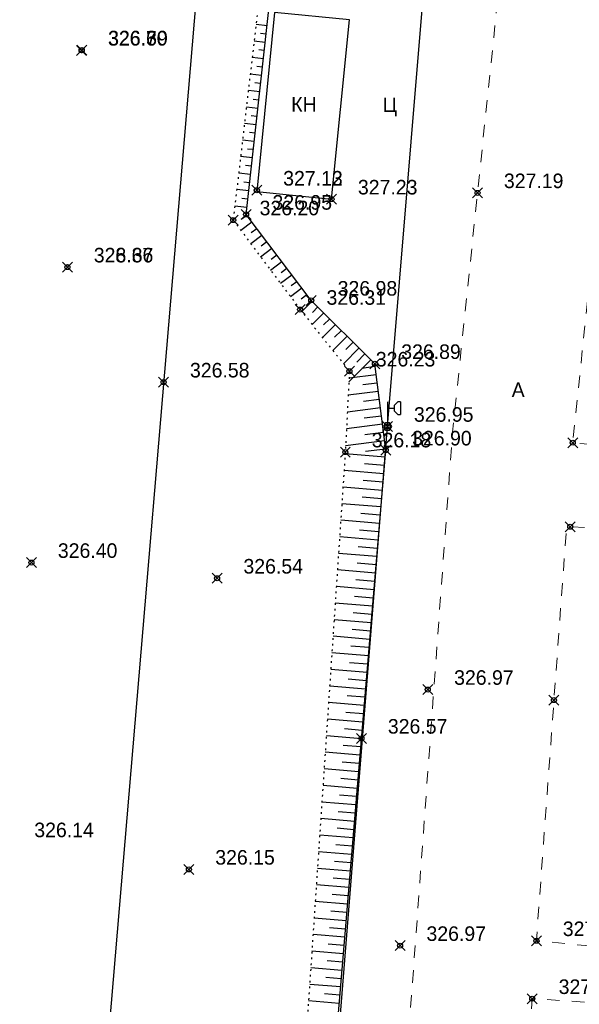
# Model space of a CAD drawing. Header units: metres. Extents: x 703769 to 722343, y 4313031 to 4317457.
# Tile 225 of 256: x 708184 to 708218, y 4314853 to 4314912. Entities that reach past the tile are written whole.
import ezdxf

# ---------------------------------------------------------------- set-up
doc = ezdxf.new("R2010")
doc.units = ezdxf.units.M
doc.header["$LTSCALE"] = 0.5
doc.header["$PDMODE"] = 35
doc.header["$PDSIZE"] = 0.3
for name, pattern in [('Auto_Street_NotBorder_Line_m1', [3, 1.5, -1.5]), ('ДОРОГИ_СТРОЯЩ', [9, 8, -1]), ('Контура низ откосов  Штриховая 0.1-0.5 - - - - - - -', [0.6, 0.1, -0.5])]:
    doc.linetypes.add(name, pattern=pattern)
for name, color, linetype in [('(004) Точки рельефа', 7, 'Continuous'), ('(007) Здания', 7, 'Continuous'), ('(016) Кабель', 1, 'Continuous'), ('(019) Связь', 3, 'ИК_КАБ_СВЯЗИ'), ('(022) Возд. Линии', 7, 'Continuous'), ('(025) Дорога', 7, 'Continuous'), ('(035) Откосы', 7, 'Continuous')]:
    doc.layers.add(name, color=color, linetype=linetype)
doc.layers.add('AUTO#_ROADS_EXIST_L', color=7, linetype='Continuous', lineweight=15, true_color=0x000000)
doc.styles.add('BM-431', font='txt')
doc.styles.add('D-431', font='txt')
doc.styles.add('P-131', font='txt')
doc.styles.add('S', font='txtwr', dxfattribs={"oblique": 15})
doc.styles.get("Standard").update_dxf_attribs({"font": 'times.ttf'})
doc.linetypes.add('ИК_КАБ_СВЯЗИ', pattern='A,4,["o",Standard,S=0.5,R=0,X=0,Y=-0.125],4,-2', length=10)
doc.linetypes.add('ИК_Э_КАБ_НН', pattern='A,8,-2,["<",Standard,S=1,R=0,X=0,Y=-0.5],8,[">",Standard,S=1,R=0,X=-0.5,Y=-0.5],-2', length=20)

# ---------------------------------------------------------------- blocks, each defined once
blk = doc.blocks.new('U1111')
for p, q in [((0.1, 0.45), (0.1, 2.95)), ((1.28934, 2.95), (0.85, 2.51066)), ((0.85, 2.51066), (0.85, 1.88934)), ((1.6, 2.95), (1.28934, 2.95)), ((1.6, 2.95), (1.6, 1.45)), ((0.1, 2.2), (0.85, 2.2)), ((0.85, 1.88934), (1.28934, 1.45)), ((1.28934, 1.45), (1.6, 1.45)), ((0, 0.05), (0.1, 0.05)), ((0, -0.05), (0, 0.05)), ((0.1, 0.05), (0.1, -0.05)), ((0.1, -0.05), (0, -0.05))]:
    blk.add_line(p, q)
blk.add_lwpolyline([(0.55, 0), (0.3, 0.433013), (-0.2, 0.433013), (-0.45, 0), (-0.2, -0.433013), (0.3, -0.433013)], close=True)
at = {"color": 4, "style": 'S', "oblique": 15}
blk.add_attdef('Z', (1.142936, -1.391276), '', height=2, dxfattribs=at)

msp = doc.modelspace()

# ---------------------------------------------------------------- linework, layer by layer
at = {"layer": '(007) Здания', "elevation": 326.768}
msp.add_lwpolyline([(708199.657, 4314912.463), (708198.584, 4314901.687), (708203.083, 4314901.239), (708204.156, 4314912.015)], close=True, dxfattribs=at)
at = {"layer": '(016) Кабель', "linetype": 'ИК_Э_КАБ_НН', "elevation": 325.652, "flags": 128}
msp.add_lwpolyline([(708148.162, 4314184.928), (708151.497, 4314225.638), (708155.946, 4314277.346), (708160.092, 4314325.308), (708165.82, 4314399.254), (708169.045, 4314439.184), (708172.399, 4314480.837), (708175.762, 4314521.367), (708178.982, 4314558.811), (708182.201, 4314596.426), (708185.813, 4314637.091), (708189.128, 4314677.545), (708192.281, 4314716.43), (708195.859, 4314758.023), (708198.741, 4314794.021), (708202.87, 4314842.96), (708206.45, 4314887.572), (708209.623, 4314925.94), (708213.998, 4314964.466), (708217.888, 4315003.776), (708222.285, 4315053.198), (708227.646, 4315118.21), (708230.7, 4315153.26), (708233.599, 4315183.887), (708236.608, 4315219.867), (708239.917, 4315258.483), (708242.964, 4315292.096), (708245.88, 4315324.716), (708249.037, 4315363.449), (708251.639, 4315395.315), (708254.553, 4315428.663), (708258.525, 4315473.098), (708262.105, 4315516.97), (708265.007, 4315550.248), (708267.691, 4315583.251), (708270.438, 4315616.597), (708274.286, 4315657.842), (708277.622, 4315697.97), (708280.245, 4315726.073), (708282.134, 4315747.294), (708285.192, 4315782.765), (708287.519, 4315812.482), (708289.716, 4315837.095), (708292.577, 4315870.499), (708295.609, 4315906.644), (708298.169, 4315937.003), (708301.105, 4315969.327), (708303.908, 4316001.447), (708306.247, 4316027.782), (708309.271, 4316062.456), (708312.329, 4316097.927), (708314.656, 4316127.644), (708316.853, 4316152.257), (708319.714, 4316185.661), (708322.746, 4316221.806), (708325.306, 4316252.165), (708328.242, 4316284.489), (708331.045, 4316316.609), (708331.607, 4316322.941)], dxfattribs=at)
at = {"layer": '(019) Связь', "elevation": 324.516, "flags": 128}
msp.add_lwpolyline([(708317.145, 4316324.221), (708301.016, 4316142.912), (708256.741, 4315645.198), (708241.57, 4315465.518), (708189.214, 4314845.558), (708166.334, 4314514.295), (708160.318, 4314448.76), (708146.619, 4314291.453), (708137.034, 4314165.721), (708137.034, 4314165.721), (708137.034, 4314165.721), (708136.895, 4314100.448), (708136.888, 4314097.122)], dxfattribs=at)
at = {"layer": '(035) Откосы'}
for p, q in [((708198.544, 4314911.746, 325.699), (708199.204, 4314911.673, 325.699)), ((708198.818, 4314911.214, 325.699), (708199.15, 4314911.177, 325.699)), ((708198.429, 4314910.755, 325.699), (708199.095, 4314910.681, 325.699)), ((708198.705, 4314910.222, 325.699), (708199.04, 4314910.185, 325.699)), ((708198.313, 4314909.763, 325.699), (708198.985, 4314909.689, 325.699)), ((708198.198, 4314908.771, 325.699), (708198.875, 4314908.696, 325.699)), ((708198.593, 4314909.23, 325.699), (708198.93, 4314909.193, 325.699)), ((708198.48, 4314908.238, 325.699), (708198.82, 4314908.2, 325.699)), ((708198.082, 4314907.78, 325.699), (708198.765, 4314907.704, 325.699)), ((708198.367, 4314907.246, 325.699), (708198.71, 4314907.208, 325.699)), ((708197.966, 4314906.788, 325.699), (708198.655, 4314906.712, 325.699)), ((708197.851, 4314905.797, 325.699), (708198.546, 4314905.72, 325.699)), ((708198.255, 4314906.254, 325.699), (708198.601, 4314906.216, 325.699)), ((708198.142, 4314905.262, 325.699), (708198.491, 4314905.224, 325.699)), ((708197.735, 4314904.805, 325.699), (708198.436, 4314904.727, 325.699)), ((708198.029, 4314904.27, 325.699), (708198.381, 4314904.231, 325.699)), ((708197.62, 4314903.813, 325.699), (708198.326, 4314903.735, 325.699)), ((708197.504, 4314902.822, 325.699), (708198.216, 4314902.743, 325.699)), ((708197.917, 4314903.278, 325.699), (708198.271, 4314903.239, 325.699)), ((708197.804, 4314902.286, 325.699), (708198.161, 4314902.247, 325.699)), ((708197.389, 4314901.83, 325.699), (708198.107, 4314901.751, 325.699)), ((708197.691, 4314901.294, 325.699), (708198.052, 4314901.254, 325.699)), ((708197.273, 4314900.838, 325.699), (708197.997, 4314900.758, 325.699)), ((708197.625, 4314899.376, 325.699), (708198.284, 4314899.876, 325.699)), ((708197.654, 4314900.024, 325.699), (708197.982, 4314900.273, 325.699)), ((708198.254, 4314899.227, 325.699), (708198.585, 4314899.478, 325.699)), ((708198.223, 4314898.576, 325.699), (708198.887, 4314899.08, 325.699)), ((708198.855, 4314898.43, 325.699), (708199.189, 4314898.683, 325.699)), ((708198.82, 4314897.777, 325.699), (708199.49, 4314898.285, 325.699)), ((708199.456, 4314897.632, 325.699), (708199.792, 4314897.887, 325.699)), ((708199.418, 4314896.977, 325.699), (708200.094, 4314897.489, 325.699)), ((708200.056, 4314896.835, 325.699), (708200.395, 4314897.092, 325.699)), ((708200.016, 4314896.178, 325.699), (708200.697, 4314896.694, 325.699)), ((708200.614, 4314895.378, 325.699), (708201.3, 4314895.899, 325.699)), ((708200.657, 4314896.037, 325.699), (708200.999, 4314896.296, 325.699)), ((708201.257, 4314895.24, 325.699), (708201.602, 4314895.501, 325.699)), ((708201.288, 4314894.485, 325.699), (708201.91, 4314895.109, 325.699)), ((708201.933, 4314894.425, 325.699), (708202.264, 4314894.757, 325.699)), ((708201.915, 4314893.7, 325.699), (708202.617, 4314894.404, 325.699)), ((708202.6, 4314893.68, 325.699), (708202.971, 4314894.052, 325.699)), ((708202.543, 4314892.915, 325.699), (708203.325, 4314893.7, 325.699)), ((708203.267, 4314892.935, 325.699), (708203.678, 4314893.348, 325.699)), ((708203.17, 4314892.13, 325.699), (708204.032, 4314892.995, 325.699)), ((708203.797, 4314891.345, 325.699), (708204.739, 4314892.291, 325.699)), ((708203.934, 4314892.19, 325.699), (708204.386, 4314892.643, 325.699)), ((708204.126, 4314890.261, 325.699), (708205.447, 4314891.586, 325.699)), ((708204.602, 4314891.446, 325.699), (708205.093, 4314891.939, 325.699)), ((708204.896, 4314891.086, 325.699), (708205.707, 4314891.188, 325.699)), ((708204.137, 4314890.488, 325.699), (708205.769, 4314890.693, 325.699)), ((708204.972, 4314890.09, 325.699), (708205.832, 4314890.198, 325.699)), ((708204.086, 4314889.475, 325.699), (708205.894, 4314889.703, 325.699)), ((708205.008, 4314889.088, 325.699), (708205.956, 4314889.207, 325.699)), ((708204.035, 4314888.463, 325.699), (708206.018, 4314888.712, 325.699)), ((708205.045, 4314888.087, 325.699), (708206.081, 4314888.217, 325.699)), ((708203.984, 4314887.45, 325.699), (708206.143, 4314887.722, 325.699)), ((708205.082, 4314887.085, 325.699), (708206.205, 4314887.226, 325.699)), ((708203.932, 4314886.437, 325.699), (708206.268, 4314886.731, 325.699)), ((708203.906, 4314885.941, 325.699), (708206.307, 4314885.739, 325.699)), ((708205.118, 4314886.083, 325.699), (708206.33, 4314886.236, 325.699)), ((708205.069, 4314885.342, 325.699), (708206.265, 4314885.241, 325.699)), ((708203.839, 4314884.945, 325.699), (708206.223, 4314884.744, 325.699)), ((708203.772, 4314883.948, 325.699), (708206.139, 4314883.749, 325.699)), ((708204.993, 4314884.347, 325.699), (708206.181, 4314884.247, 325.699)), ((708204.918, 4314883.351, 325.699), (708206.097, 4314883.252, 325.699)), ((708203.705, 4314882.952, 325.699), (708206.055, 4314882.754, 325.699)), ((708204.843, 4314882.356, 325.699), (708206.014, 4314882.257, 325.699)), ((708203.639, 4314881.956, 325.699), (708205.972, 4314881.76, 325.699)), ((708203.572, 4314880.96, 325.699), (708205.888, 4314880.765, 325.699)), ((708204.768, 4314881.36, 325.699), (708205.93, 4314881.262, 325.699)), ((708204.692, 4314880.365, 325.699), (708205.846, 4314880.267, 325.699)), ((708203.505, 4314879.964, 325.699), (708205.804, 4314879.77, 325.699)), ((708204.617, 4314879.369, 325.699), (708205.762, 4314879.273, 325.699)), ((708203.438, 4314878.967, 325.699), (708205.72, 4314878.775, 325.699)), ((708203.372, 4314877.971, 325.699), (708205.637, 4314877.78, 325.699)), ((708204.542, 4314878.374, 325.699), (708205.679, 4314878.278, 325.699)), ((708204.467, 4314877.378, 325.699), (708205.595, 4314877.283, 325.699)), ((708203.305, 4314876.975, 325.699), (708205.553, 4314876.786, 325.699)), ((708204.391, 4314876.383, 325.699), (708205.511, 4314876.288, 325.699)), ((708203.238, 4314875.979, 325.699), (708205.469, 4314875.791, 325.699)), ((708204.316, 4314875.387, 325.699), (708205.427, 4314875.293, 325.699)), ((708203.171, 4314874.982, 325.699), (708205.386, 4314874.796, 325.699)), ((708203.104, 4314873.986, 325.699), (708205.302, 4314873.801, 325.699)), ((708204.241, 4314874.391, 325.699), (708205.344, 4314874.299, 325.699)), ((708204.166, 4314873.396, 325.699), (708205.26, 4314873.304, 325.699)), ((708203.038, 4314872.99, 325.699), (708205.218, 4314872.806, 325.699)), ((708204.09, 4314872.4, 325.699), (708205.176, 4314872.309, 325.699)), ((708202.971, 4314871.994, 325.699), (708205.134, 4314871.812, 325.699)), ((708202.904, 4314870.998, 325.699), (708205.051, 4314870.817, 325.699)), ((708204.015, 4314871.405, 325.699), (708205.093, 4314871.314, 325.699)), ((708203.94, 4314870.409, 325.699), (708205.009, 4314870.319, 325.699)), ((708202.837, 4314870.001, 325.699), (708204.967, 4314869.822, 325.699)), ((708203.865, 4314869.414, 325.699), (708204.925, 4314869.325, 325.699)), ((708202.771, 4314869.005, 325.699), (708204.883, 4314868.827, 325.699)), ((708202.704, 4314868.009, 325.699), (708204.8, 4314867.832, 325.699)), ((708203.789, 4314868.418, 325.699), (708204.841, 4314868.33, 325.699)), ((708203.714, 4314867.423, 325.699), (708204.758, 4314867.335, 325.699)), ((708202.637, 4314867.013, 325.699), (708204.716, 4314866.838, 325.699)), ((708203.639, 4314866.427, 325.699), (708204.674, 4314866.34, 325.699)), ((708202.57, 4314866.016, 325.699), (708204.632, 4314865.843, 325.699)), ((708202.503, 4314865.02, 325.699), (708204.548, 4314864.848, 325.699)), ((708203.563, 4314865.432, 325.699), (708204.59, 4314865.345, 325.699)), ((708203.488, 4314864.436, 325.699), (708204.506, 4314864.351, 325.699)), ((708202.437, 4314864.024, 325.699), (708204.465, 4314863.853, 325.699)), ((708203.413, 4314863.441, 325.699), (708204.423, 4314863.356, 325.699)), ((708202.37, 4314863.028, 325.699), (708204.381, 4314862.859, 325.699)), ((708202.303, 4314862.032, 325.699), (708204.297, 4314861.864, 325.699)), ((708203.338, 4314862.445, 325.699), (708204.339, 4314862.361, 325.699)), ((708203.262, 4314861.45, 325.699), (708204.255, 4314861.366, 325.699)), ((708202.236, 4314861.035, 325.699), (708204.213, 4314860.869, 325.699)), ((708203.187, 4314860.454, 325.699), (708204.172, 4314860.372, 325.699)), ((708202.17, 4314860.039, 325.699), (708204.13, 4314859.874, 325.699)), ((708202.103, 4314859.043, 325.699), (708204.046, 4314858.879, 325.699)), ((708203.112, 4314859.459, 325.699), (708204.088, 4314859.377, 325.699)), ((708203.037, 4314858.463, 325.699), (708204.004, 4314858.382, 325.699)), ((708202.036, 4314858.047, 325.699), (708203.962, 4314857.885, 325.699)), ((708202.961, 4314857.468, 325.699), (708203.92, 4314857.387, 325.699)), ((708201.969, 4314857.05, 325.699), (708203.879, 4314856.89, 325.699)), ((708202.886, 4314856.472, 325.699), (708203.837, 4314856.392, 325.699)), ((708201.902, 4314856.054, 325.699), (708203.795, 4314855.895, 325.699)), ((708202.811, 4314855.477, 325.699), (708203.753, 4314855.398, 325.699)), ((708201.836, 4314855.058, 325.699), (708203.711, 4314854.9, 325.699)), ((708202.736, 4314854.481, 325.699), (708203.669, 4314854.403, 325.699)), ((708201.769, 4314854.062, 325.699), (708203.627, 4314853.905, 325.699)), ((708202.66, 4314853.486, 325.699), (708203.585, 4314853.408, 325.699)), ((708201.702, 4314853.066, 325.699), (708203.544, 4314852.911, 325.699))]:
    msp.add_line(p, q, dxfattribs=at)
at = {"layer": '(035) Откосы', "linetype": 'Контура низ откосов  Штриховая 0.1-0.5 - - - - - - -', "elevation": 325.699}
msp.add_lwpolyline([(708210.106, 4314942.312), (708208.004, 4314942.312), (708207.68, 4314934.153), (708207.233, 4314931.882), (708206.309, 4314926.049), (708203.001, 4314914.644), (708198.769, 4314913.675), (708197.173, 4314899.98), (708201.194, 4314894.603), (708204.158, 4314890.893), (708203.912, 4314886.034), (708200.93, 4314841.548), (708197.235, 4314795.49), (708194.527, 4314756.735), (708190.461, 4314716.46), (708187.578, 4314678.893), (708186.01, 4314664.266), (708184.019, 4314663.252), (708182.137, 4314663.252), (708182.207, 4314662.056)], dxfattribs=at)
at = {"elevation": 325.699, "flags": 128}
msp.add_lwpolyline([(708182.207, 4314662.056), (708184.171, 4314662.055), (708185.997, 4314663.018), (708187.165, 4314664.042), (708188.976, 4314678.808), (708192.179, 4314715.684), (708195.771, 4314756.666), (708198.835, 4314795.299), (708202.591, 4314841.592), (708206.341, 4314886.148), (708205.687, 4314891.347), (708201.866, 4314895.153), (708197.948, 4314900.318), (708199.35, 4314912.989), (708203.77, 4314913.622), (708207.35, 4314926.066), (708208.759, 4314931.443), (708209.84, 4314933.463), (708210.106, 4314942.312)], dxfattribs=at)
at = {"color": 0, "linetype": 'ByBlock', "lineweight": -2, "transparency": 16777216}
for p in [(708188.057, 4314910.18, 326.705), (708188.071, 4314910.197, 326.296), (708188.072, 4314910.185, 326.693), (708198.589, 4314901.772, 327.129), (708198.593, 4314901.775, 327.124), (708211.859, 4314901.615, 327.189), (708203.083, 4314901.239, 327.231), (708197.948, 4314900.318, 326.954), (708197.173, 4314899.98, 326.197), (708187.205, 4314897.149, 328.36), (708187.205, 4314897.148, 326.671), (708201.866, 4314895.153, 326.976), (708201.194, 4314894.603, 326.309), (708205.687, 4314891.347, 326.89), (708204.158, 4314890.893, 326.23), (708192.987, 4314890.233, 326.578), (708206.45, 4314887.572, 326.95), (708217.581, 4314886.598, 327.1), (708203.912, 4314886.034, 326.181), (708206.341, 4314886.148, 326.903), (708217.434, 4314881.549, 327.072), (708185.046, 4314879.39, 326.404), (708196.201, 4314878.448, 326.536), (708208.866, 4314871.761, 326.967), (708216.453, 4314871.124, 327.002), (708204.883, 4314868.827, 326.568), (708194.508, 4314860.953, 326.155), (708207.203, 4314856.368, 326.973), (708215.398, 4314856.662, 327.03), (708215.15, 4314853.181, 327.016)]:
    msp.add_point(p, dxfattribs=at)
at = {"layer": 'AUTO#_ROADS_EXIST_L', "linetype": 'Auto_Street_NotBorder_Line_m1', "lineweight": 15, "elevation": -0.295, "flags": 128}
for points in [[(708187.447, 4314952.222), (708207.105, 4314950.596), (708209.087, 4314949.815), (708210.744, 4314948.3), (708215.867, 4314943.205), (708213.056, 4314913.083), (708210.358, 4314887.237), (708207.923, 4314853.759), (708200.32, 4314766.621), (708193.9, 4314693.542), (708191.283, 4314663.735), (708188, 4314661.461), (708183.971, 4314658.997), (708180.815, 4314658.438), (708162.607, 4314660.007)], [(708261.272, 4314908.853), (708220.271, 4314912.37), (708217.581, 4314886.598), (708259.022, 4314882.62)], [(708258.705, 4314878.925), (708217.214, 4314881.563), (708215.398, 4314856.662), (708254.376, 4314852.912)], [(708254.204, 4314850.585), (708215.15, 4314853.181), (708212.725, 4314825.394), (708254.337, 4314821.658)]]:
    msp.add_lwpolyline(points, dxfattribs=at)

# ---------------------------------------------------------------- block references
at = {"layer": '(022) Возд. Линии', "xscale": 0.5, "yscale": 0.5, "zscale": 0.5}
msp.add_blockref('U1111', (708206.425, 4314887.572, 325.652), dxfattribs=at)

# ---------------------------------------------------------------- texts
at = {"layer": '(004) Точки рельефа', "style": 'D-431'}
for s, p in [('326.70', (708189.643, 4314910.465, 326.705)), ('326.30', (708189.657, 4314910.482, 326.296)), ('326.69', (708189.658, 4314910.47, 326.693)), ('327.13', (708200.175, 4314902.051, 327.129)), ('327.12', (708200.179, 4314902.054, 327.124)), ('327.23', (708204.669, 4314901.518, 327.231)), ('327.19', (708213.445, 4314901.899, 327.189)), ('326.20', (708198.759, 4314900.265, 326.197)), ('326.95', (708199.534, 4314900.603, 326.954)), ('328.36', (708188.791, 4314897.434, 328.36)), ('326.67', (708188.791, 4314897.433, 326.671)), ('326.98', (708203.452, 4314895.438, 326.976)), ('326.31', (708202.78, 4314894.888, 326.309)), ('326.89', (708207.273, 4314891.632, 326.89)), ('326.23', (708205.744, 4314891.178, 326.23)), ('326.58', (708194.573, 4314890.519, 326.578)), ('326.95', (708208.036, 4314887.857, 326.95)), ('326.18', (708205.498, 4314886.319, 326.181)), ('326.90', (708207.927, 4314886.433, 326.903)), ('326.40', (708186.632, 4314879.675, 326.404)), ('326.54', (708197.787, 4314878.733, 326.536)), ('326.97', (708210.452, 4314872.046, 326.967)), ('326.57', (708206.469, 4314869.113, 326.568)), ('326.14', (708185.215, 4314862.887, 326.139)), ('326.15', (708196.094, 4314861.238, 326.155)), ('326.97', (708208.789, 4314856.653, 326.973)), ('327.03', (708216.984, 4314856.944, 327.03)), ('327.02', (708216.736, 4314853.463, 327.016))]:
    msp.add_text(s, height=0.875, dxfattribs=at).set_placement(p)
at = {"layer": '(007) Здания', "style": 'P-131'}
msp.add_text('КН', height=0.88, dxfattribs=at).set_placement((708200.657, 4314906.494, -0.295))
at = {"layer": '(025) Дорога', "linetype": 'ДОРОГИ_СТРОЯЩ', "style": 'BM-431'}
for s, p in [('Ц', (708206.158, 4314906.47, -0.295)), ('A', (708213.913, 4314889.342, -0.295))]:
    msp.add_text(s, height=0.875, dxfattribs=at).set_placement(p)

doc.saveas('drawing.dxf')
